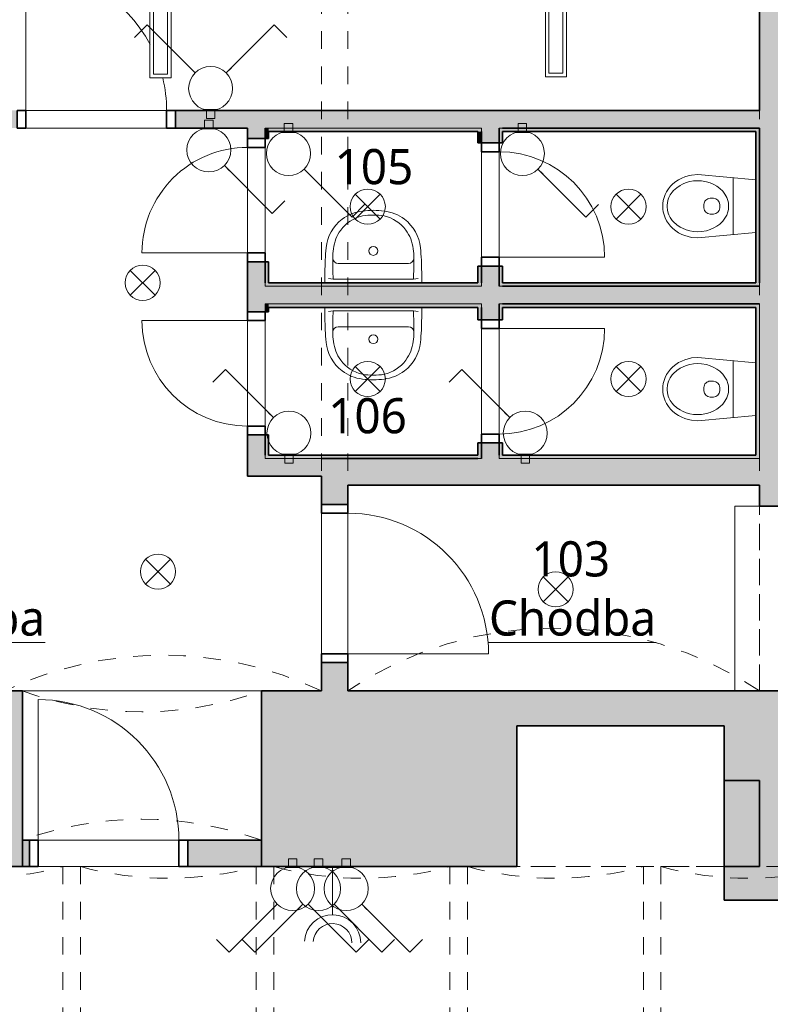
# Model space of a CAD drawing. Header units: metres. Extents: x -0.3 to 46.2, y -4.9 to 27.9.
# Tile 4 of 18: x 6.4 to 10.7, y 6.8 to 12.4. Entities that reach past the tile are written whole.
import ezdxf

# ---------------------------------------------------------------- set-up
doc = ezdxf.new("R2010")
doc.units = ezdxf.units.M
doc.linetypes.add('AV - Cerch_ 1 tecka 4mm', pattern=[0.006, 0.004, -0.001, 0, -0.001])
doc.layers.add('AV-MISTNOSTI', color=5, linetype='Continuous', lineweight=5, true_color=0x0000ff)
doc.layers.add('AV-TEXTY', color=5, linetype='Continuous', lineweight=13, true_color=0x0000ff)
for name, color, linetype, lineweight in [('AV-SRAFY', 7, 'Continuous', 35), ('AV-STAVBA', 7, 'Continuous', 18), ('AV-VYBAVENI', 7, 'Continuous', 18)]:
    doc.layers.add(name, color=color, linetype=linetype, lineweight=lineweight)
doc.styles.add('Trebuchet MS_B', font='trebuc.ttf', dxfattribs={"height": 0.2})

# ---------------------------------------------------------------- blocks, each defined once
blk = doc.blocks.new('DO_1-P_Ocel_ - 800x1970_100-934089-1NP')
at = {"layer": 'AV-STAVBA', "color": 254, "true_color": 0xcccccc}
for p, q in [((-0.4, 0.85), (-0.4, 0.05)), ((-0.4, 0.05), (0.4, 0.05)), ((-0.4, -0.05), (0.4, -0.05))]:
    blk.add_line(p, q, dxfattribs=at)
at = {"layer": 'AV-STAVBA', "color": 254, "linetype": 'AV - Cerch_ 1 tecka 4mm', "true_color": 0xcccccc}
for p, q in [((-0.45, 0.05), (0.45, 0.05)), ((-0.4, 0.05), (0.4, 0.05)), ((-0.45, -0.05), (0.45, -0.05)), ((-0.4, -0.05), (0.4, -0.05))]:
    blk.add_line(p, q, dxfattribs=at)
at = {"layer": 'AV-STAVBA', "color": 254, "lineweight": 35, "true_color": 0xcccccc}
for p, q in [((-0.4, 0.05), (-0.45, 0.05)), ((-0.45, 0.05), (-0.45, -0.05)), ((-0.4, -0.05), (-0.4, 0.05)), ((0.45, 0.05), (0.4, 0.05)), ((0.4, 0.05), (0.4, -0.05)), ((0.45, -0.05), (0.45, 0.05)), ((-0.45, -0.05), (-0.4, -0.05)), ((0.4, -0.05), (0.45, -0.05))]:
    blk.add_line(p, q, dxfattribs=at)
at = {"layer": 'AV-STAVBA', "color": 254, "true_color": 0xcccccc}
for start, end in [(27.9274, 90), (0, 13.4316)]:
    blk.add_arc((-0.4, 0.05), 0.8, start, end, dxfattribs=at)
blk = doc.blocks.new('DO_1-P_Ocel_ - 600x1970_100-934197-1NP')
at = {"layer": 'AV-STAVBA', "color": 254, "true_color": 0xcccccc}
for p, q in [((-0.3, 0.65), (-0.3, 0.05)), ((-0.3, 0.05), (0.3, 0.05)), ((-0.3, -0.05), (0.3, -0.05))]:
    blk.add_line(p, q, dxfattribs=at)
at = {"layer": 'AV-STAVBA', "color": 254, "linetype": 'AV - Cerch_ 1 tecka 4mm', "true_color": 0xcccccc}
for p, q in [((-0.35, 0.05), (0.35, 0.05)), ((-0.3, 0.05), (0.3, 0.05)), ((-0.35, -0.05), (0.35, -0.05)), ((-0.3, -0.05), (0.3, -0.05))]:
    blk.add_line(p, q, dxfattribs=at)
at = {"layer": 'AV-STAVBA', "color": 254, "lineweight": 35, "true_color": 0xcccccc}
for p, q in [((-0.3, 0.05), (-0.35, 0.05)), ((-0.35, 0.05), (-0.35, -0.05)), ((-0.3, -0.05), (-0.3, 0.05)), ((0.35, 0.05), (0.3, 0.05)), ((0.3, 0.05), (0.3, -0.05)), ((0.35, -0.05), (0.35, 0.05)), ((-0.35, -0.05), (-0.3, -0.05)), ((0.3, -0.05), (0.35, -0.05))]:
    blk.add_line(p, q, dxfattribs=at)
at = {"layer": 'AV-STAVBA', "color": 254, "true_color": 0xcccccc}
blk.add_arc((-0.3, 0.05), 0.6, 0, 90, dxfattribs=at)
blk = doc.blocks.new('DO_1-L_Ocel_ - 600x1970_100-934388-1NP')
at = {"layer": 'AV-STAVBA', "color": 254, "true_color": 0xcccccc}
for p, q in [((0.3, 0.65), (0.3, 0.05)), ((-0.3, 0.05), (0.3, 0.05)), ((-0.3, -0.05), (0.3, -0.05))]:
    blk.add_line(p, q, dxfattribs=at)
at = {"layer": 'AV-STAVBA', "color": 254, "linetype": 'AV - Cerch_ 1 tecka 4mm', "true_color": 0xcccccc}
for p, q in [((-0.35, 0.05), (0.35, 0.05)), ((-0.3, 0.05), (0.3, 0.05)), ((-0.35, -0.05), (0.35, -0.05)), ((-0.3, -0.05), (0.3, -0.05))]:
    blk.add_line(p, q, dxfattribs=at)
at = {"layer": 'AV-STAVBA', "color": 254, "lineweight": 35, "true_color": 0xcccccc}
for p, q in [((-0.3, 0.05), (-0.35, 0.05)), ((-0.35, 0.05), (-0.35, -0.05)), ((-0.3, -0.05), (-0.3, 0.05)), ((0.35, 0.05), (0.3, 0.05)), ((0.3, 0.05), (0.3, -0.05)), ((0.35, -0.05), (0.35, 0.05)), ((-0.35, -0.05), (-0.3, -0.05)), ((0.3, -0.05), (0.35, -0.05))]:
    blk.add_line(p, q, dxfattribs=at)
at = {"layer": 'AV-STAVBA', "color": 254, "true_color": 0xcccccc}
blk.add_arc((0.3, 0.05), 0.6, 90, 180, dxfattribs=at)
blk = doc.blocks.new('GM_Otvor s klenutým nadpražím - 1360x2730_1400 2-935116-1NP')
at = {"layer": 'AV-STAVBA', "color": 254, "linetype": 'AV - Cerch_ 1 tecka 4mm', "lineweight": 13, "true_color": 0xcccccc}
for p, q in [((-0.68, 0.5), (0.68, 0.5)), ((0.5965, -0.35), (-0.5965, -0.35))]:
    blk.add_line(p, q, dxfattribs=at)
for centre, start, end in [((0, 2.3667), 249.984, 290.016), ((0, -2.2167), 69.984, 110.016)]:
    blk.add_arc(centre, 1.9867, start, end, dxfattribs=at)
blk = doc.blocks.new('DO_1-P_Ocel_ - 800x1970_150-917843-1NP')
at = {"layer": 'AV-STAVBA', "color": 254, "true_color": 0xcccccc}
for p, q in [((-0.4, 0.875), (-0.4, 0.075)), ((-0.4, 0.075), (0.4, 0.075)), ((-0.4, -0.075), (0.4, -0.075))]:
    blk.add_line(p, q, dxfattribs=at)
at = {"layer": 'AV-STAVBA', "color": 254, "linetype": 'AV - Cerch_ 1 tecka 4mm', "true_color": 0xcccccc}
for p, q in [((-0.45, 0.075), (0.45, 0.075)), ((-0.4, 0.075), (0.4, 0.075)), ((-0.45, -0.075), (0.45, -0.075)), ((-0.4, -0.075), (0.4, -0.075))]:
    blk.add_line(p, q, dxfattribs=at)
at = {"layer": 'AV-STAVBA', "color": 254, "lineweight": 35, "true_color": 0xcccccc}
for p, q in [((-0.4, 0.075), (-0.45, 0.075)), ((-0.45, 0.075), (-0.45, -0.075)), ((-0.4, -0.075), (-0.4, 0.075)), ((0.45, 0.075), (0.4, 0.075)), ((0.4, 0.075), (0.4, -0.075)), ((0.45, -0.075), (0.45, 0.075)), ((-0.45, -0.075), (-0.4, -0.075)), ((0.4, -0.075), (0.45, -0.075))]:
    blk.add_line(p, q, dxfattribs=at)
at = {"layer": 'AV-STAVBA', "color": 254, "true_color": 0xcccccc}
blk.add_arc((-0.4, 0.075), 0.8, 0, 90, dxfattribs=at)
blk = doc.blocks.new('DO_1-L_Obl__členěné_11 - 800x2070-1022866-1NP')
at = {"layer": 'AV-STAVBA', "color": 254, "lineweight": 35, "true_color": 0xcccccc}
for p, q in [((-0.4, 0.075), (-0.45, 0.075)), ((-0.45, 0.075), (-0.45, -0.075)), ((-0.4, -0.075), (-0.4, 0.075)), ((0.45, 0.075), (0.4, 0.075)), ((0.4, 0.075), (0.4, -0.075)), ((0.45, -0.075), (0.45, 0.075)), ((-0.45, -0.075), (-0.4, -0.075)), ((0.4, -0.075), (0.45, -0.075))]:
    blk.add_line(p, q, dxfattribs=at)
at = {"layer": 'AV-STAVBA', "color": 254, "true_color": 0xcccccc}
for p, q in [((-0.45, 0.075), (-0.45, -0.075)), ((-0.45, 0.075), (-0.4, 0.075)), ((-0.4, -0.075), (-0.4, 0.075)), ((0.4, 0.075), (0.4, -0.075)), ((0.45, 0.075), (0.4, 0.075)), ((0.45, -0.075), (0.45, 0.075)), ((-0.4, -0.075), (-0.4, -0.875))]:
    blk.add_line(p, q, dxfattribs=at)
at = {"layer": 'AV-STAVBA', "color": 254, "linetype": 'AV - Cerch_ 1 tecka 4mm', "true_color": 0xcccccc}
for p, q in [((-0.4, 0.075), (0.4, 0.075)), ((0.4, -0.075), (-0.4, -0.075))]:
    blk.add_line(p, q, dxfattribs=at)
at = {"layer": 'AV-STAVBA', "color": 254, "true_color": 0xcccccc}
blk.add_arc((-0.4, -0.075), 0.8, 270, 0, dxfattribs=at)
blk = doc.blocks.new('GM_Otvor_obdélníkový - 1050x2060-1029580-1NP')
at = {"layer": 'AV-STAVBA', "color": 254, "linetype": 'AV - Cerch_ 1 tecka 4mm', "lineweight": 13, "true_color": 0xcccccc}
for p, q in [((-0.525, 0.315), (0.525, 0.315)), ((-0.525, -0.315), (0.525, -0.315)), ((-0.525, -0.315), (0.525, -0.315))]:
    blk.add_line(p, q, dxfattribs=at)
blk = doc.blocks.new('GM_Void_valená klenba - GM_Void_valená klenba-1557068-1NP')
at = {"layer": 'AV-STAVBA', "color": 254, "linetype": 'AV - Cerch_ 1 tecka 4mm', "lineweight": 13, "true_color": 0xcccccc}
for p, q in [((-0.5, 3.1), (-0.5, -3.1)), ((-0.5, 3.1), (0.5, 3.1)), ((0.5, 3.1), (0.5, -3.1))]:
    blk.add_line(p, q, dxfattribs=at)
blk.add_arc((0, 4.9641), 1.93, 254.9853, 285.0147, dxfattribs=at)
blk = doc.blocks.new('GM_Void_valená klenba - GM_Void_valená klenba-1557017-1NP')
at = {"layer": 'AV-STAVBA', "color": 254, "linetype": 'AV - Cerch_ 1 tecka 4mm', "lineweight": 13, "true_color": 0xcccccc}
for p, q in [((-0.9, 2.575), (-0.9, -2.575)), ((-0.9, 2.575), (0.9, 2.575)), ((0.9, 2.575), (0.9, -2.575)), ((-0.9, -2.575), (0.9, -2.575))]:
    blk.add_line(p, q, dxfattribs=at)
for centre, start, end in [((0, 4.4724), 244.6231, 270), ((0, 4.4724), 270.6805, 295.3769), ((0, -4.4724), 64.6231, 115.3769)]:
    blk.add_arc(centre, 2.1, start, end, dxfattribs=at)
blk = doc.blocks.new('GM_Void_valená klenba - GM_Void_valená klenba-1556974-1NP')
at = {"layer": 'AV-STAVBA', "color": 254, "linetype": 'AV - Cerch_ 1 tecka 4mm', "lineweight": 13, "true_color": 0xcccccc}
for p, q in [((-1.17, 2.575), (-1.17, -2.575)), ((-1.17, 2.575), (1.17, 2.575)), ((1.17, 2.575), (1.17, -2.575)), ((-1.17, -2.575), (1.17, -2.575))]:
    blk.add_line(p, q, dxfattribs=at)
for centre, start, end in [((0, 4.3189), 236.1416, 269.2707), ((0, 4.3189), 270.1812, 303.8584), ((0, -4.3189), 56.1416, 123.8584)]:
    blk.add_arc(centre, 2.1, start, end, dxfattribs=at)
blk = doc.blocks.new('Koncepční umyvadlo - 550x400-1470811-1NP')
at = {"layer": 'AV-VYBAVENI', "color": 254, "true_color": 0xcccccc}
for p, q in [((-0.075, 0.12), (0.125, 0.12)), ((0.125, 0.12), (0.325, 0.12)), ((-0.15, 0.0696), (-0.15, 0.01)), ((0.4, 0.01), (0.4, 0.0696)), ((-0.13, 0.0342), (-0.1027, 0.03)), ((-0.1027, 0.03), (0.3527, 0.03)), ((0.3527, 0.03), (0.38, 0.0342))]:
    blk.add_line(p, q, dxfattribs=at)
blk.add_circle((0.125, 0.191), 0.025, dxfattribs=at)
for centre, radius, start, end in [((0.087, 0.1893), 0.2291, 95.9722, 127.4241), ((0.125, 0.0213), 0.4007, 81.122, 98.878), ((0.125, -0.0054), 0.4007, 81.122, 98.878), ((0.163, 0.1893), 0.2291, 52.5759, 84.0278), ((0.0863, 0.1873), 0.2303, 126.9872, 174.6397), ((0.1108, 0.183), 0.2128, 102.9464, 143.5152), ((0.1392, 0.183), 0.2128, 36.4848, 77.0536), ((0.1637, 0.1873), 0.2303, 5.3603, 53.0128), ((0.1142, 0.1817), 0.2163, 143.7612, 174.2094), ((0.1358, 0.1817), 0.2163, 5.7906, 36.2388), ((1.3731, 0.0627), 1.5231, 174.4928, 179.7382), ((0.092, 0.1621), 0.1973, 167.8887, 183.5287), ((0.158, 0.1621), 0.1973, 356.4713, 12.1113), ((-1.1231, 0.0627), 1.5231, 0.2618, 5.5072), ((1.2179, 0.1148), 1.3234, 178.4771, 183.6753), ((-0.075, 0.15), 0.03, 180, 270), ((0.325, 0.15), 0.03, 270, 360), ((-0.9659, 0.1148), 1.3213, 356.3208, 1.5269)]:
    blk.add_arc(centre, radius, start, end, dxfattribs=at)
blk = doc.blocks.new('Koncepční WC - WC NADRZ-1470814-1NP')
at = {"layer": 'AV-VYBAVENI', "color": 254, "lineweight": 13, "true_color": 0xcccccc}
for p, q in [((0.0218, 0.5074), (0.0069, 0.4953)), ((0.0377, 0.5177), (0.0218, 0.5074)), ((0.0541, 0.526), (0.0377, 0.5177)), ((0.0708, 0.5323), (0.0541, 0.526)), ((0.0707, 0.5044), (0.0564, 0.4971)), ((0.0799, 0.5081), (0.0707, 0.5044)), ((0.0876, 0.5367), (0.0708, 0.5323)), ((0.0987, 0.513), (0.0799, 0.5081)), ((0.1042, 0.5392), (0.0876, 0.5367)), ((0.117, 0.515), (0.0987, 0.513)), ((0.1203, 0.54), (0.1042, 0.5392)), ((0.1203, 0.515), (0.117, 0.515)), ((0.1365, 0.5392), (0.1203, 0.54)), ((0.1237, 0.515), (0.1203, 0.515)), ((0.142, 0.513), (0.1237, 0.515)), ((0.1531, 0.5367), (0.1365, 0.5392)), ((0.1607, 0.5081), (0.142, 0.513)), ((0.1699, 0.5323), (0.1531, 0.5367)), ((0.1699, 0.5044), (0.1607, 0.5081)), ((0.1866, 0.526), (0.1699, 0.5323)), ((0.1842, 0.4971), (0.1699, 0.5044)), ((0.203, 0.5177), (0.1866, 0.526)), ((0.2188, 0.5074), (0.203, 0.5177)), ((0.2338, 0.4953), (0.2188, 0.5074)), ((-0.0303, 0.4494), (-0.0396, 0.4319)), ((-0.0194, 0.4661), (-0.0303, 0.4494)), ((-0.007, 0.4814), (-0.0194, 0.4661)), ((0.0069, 0.4953), (-0.007, 0.4814)), ((0.0148, 0.4601), (0.0018, 0.4409)), ((0.0314, 0.4782), (0.0148, 0.4601)), ((0.0398, 0.4856), (0.0314, 0.4782)), ((0.0564, 0.4971), (0.0398, 0.4856)), ((0.2008, 0.4856), (0.1842, 0.4971)), ((0.2093, 0.4782), (0.2008, 0.4856)), ((0.2258, 0.4601), (0.2093, 0.4782)), ((0.2388, 0.4409), (0.2258, 0.4601)), ((0.2476, 0.4814), (0.2338, 0.4953)), ((0.2601, 0.4661), (0.2476, 0.4814)), ((0.271, 0.4494), (0.2601, 0.4661)), ((0.2802, 0.4319), (0.271, 0.4494)), ((-0.0527, 0.395), (-0.0567, 0.3764)), ((-0.047, 0.4136), (-0.0527, 0.395)), ((-0.0396, 0.4319), (-0.047, 0.4136)), ((-0.0139, 0.4061), (-0.0197, 0.3855)), ((-0.0051, 0.4278), (-0.0139, 0.4061)), ((0.0018, 0.4409), (-0.0051, 0.4278)), ((0.2458, 0.4278), (0.2388, 0.4409)), ((0.2546, 0.4061), (0.2458, 0.4278)), ((0.2603, 0.3855), (0.2546, 0.4061)), ((0.2877, 0.4136), (0.2802, 0.4319)), ((0.2934, 0.395), (0.2877, 0.4136)), ((0.2973, 0.3764), (0.2934, 0.395)), ((-0.0567, 0.3764), (-0.0597, 0.34)), ((-0.0597, 0.34), (-0.0288, 0.01)), ((-0.0233, 0.3644), (-0.0247, 0.342)), ((-0.0247, 0.342), (-0.0237, 0.3197)), ((-0.0197, 0.3855), (-0.0233, 0.3644)), ((0.2639, 0.3644), (0.2603, 0.3855)), ((0.2653, 0.342), (0.2639, 0.3644)), ((0.2644, 0.3197), (0.2653, 0.342)), ((0.2695, 0.01), (0.3003, 0.34)), ((0.3003, 0.34), (0.2973, 0.3764)), ((-0.0237, 0.3197), (-0.019, 0.2916)), ((-0.019, 0.2916), (-0.0125, 0.2698)), ((0.1103, 0.3054), (0.1203, 0.3054)), ((0.1203, 0.3054), (0.1303, 0.3054)), ((0.2532, 0.2698), (0.2597, 0.2916)), ((0.2597, 0.2916), (0.2644, 0.3197)), ((-0.0125, 0.2698), (-0.0032, 0.2484)), ((-0.0032, 0.2484), (0.0063, 0.2319)), ((0.0063, 0.2319), (0.0188, 0.2151)), ((0.0753, 0.2508), (0.0753, 0.2704)), ((0.1653, 0.2508), (0.1653, 0.2704)), ((0.2219, 0.2151), (0.2344, 0.2319)), ((0.2344, 0.2319), (0.2439, 0.2484)), ((0.2439, 0.2484), (0.2532, 0.2698)), ((0.0188, 0.2151), (0.0344, 0.199)), ((0.0344, 0.199), (0.0515, 0.1859)), ((0.0515, 0.1859), (0.0699, 0.1759)), ((0.0699, 0.1759), (0.0885, 0.1693)), ((0.0885, 0.1693), (0.102, 0.1664)), ((0.1203, 0.2158), (0.1103, 0.2158)), ((0.1303, 0.2158), (0.1203, 0.2158)), ((0.1387, 0.1664), (0.1521, 0.1693)), ((0.1521, 0.1693), (0.1708, 0.1759)), ((0.1708, 0.1759), (0.1891, 0.1859)), ((0.1891, 0.1859), (0.2063, 0.199)), ((0.2063, 0.199), (0.2219, 0.2151)), ((-0.0409, 0.1398), (0.1203, 0.1398)), ((0.102, 0.1664), (0.1203, 0.165)), ((0.1203, 0.165), (0.1387, 0.1664)), ((0.1203, 0.1398), (0.2816, 0.1398))]:
    blk.add_line(p, q, dxfattribs=at)
for centre, start, end in [((0.1103, 0.2704), 90, 180), ((0.1303, 0.2704), 360, 90), ((0.1103, 0.2508), 180, 270), ((0.1303, 0.2508), 270, 0)]:
    blk.add_arc(centre, 0.035, start, end, dxfattribs=at)
blk = doc.blocks.new('GM_Nika_obdélníková - 1180x2300-1483832-1NP')
at = {"layer": 'AV-STAVBA', "color": 254, "linetype": 'AV - Cerch_ 1 tecka 4mm', "true_color": 0xcccccc}
blk.add_line((-0.59, 0.5), (0.59, 0.5), dxfattribs=at)
blk = doc.blocks.new('D0089 - 1514 - OÚPSŘ_Benešova_rvt-1-1NP')
at = {"layer": 'AV-SRAFY', "lineweight": 18, "true_color": 0xcccccc}
h = blk.add_hatch(color=254, dxfattribs=at)
h.paths.add_polyline_path([(11.2848, 8.0382), (11.2848, 8.5482), (10.6548, 8.5482), (10.6548, 8.0382)])
h.paths.add_polyline_path([(10.6548, 9.5982), (11.2848, 9.5982), (11.2848, 12.5982), (10.6548, 12.5982), (10.6548, 9.6084)])
h = blk.add_hatch(color=254, dxfattribs=at)
h.paths.add_polyline_path([(9.1948, 11.7482), (10.6548, 11.7482), (10.6548, 11.8482), (7.3348, 11.8482), (7.3348, 11.7482), (9.1748, 11.7482)])
h.paths.add_polyline_path([(6.2648, 11.7482), (6.4348, 11.7482), (6.4348, 11.8482), (6.2648, 11.8482)])
h = blk.add_hatch(color=254, dxfattribs=at)
h.paths.add_polyline_path([(7.8448, 9.8682), (7.8448, 10.0032), (7.7448, 10.0032), (7.7448, 9.8682)])
h.paths.add_polyline_path([(7.7448, 10.7032), (7.8448, 10.7032), (7.8448, 10.9882), (7.7448, 10.9882)])
h.paths.add_polyline_path([(7.8448, 11.6882), (7.8448, 11.7482), (7.7448, 11.7482), (7.7448, 11.6882)])
for points in [[(7.8648, 11.6882), (7.8648, 11.7482), (7.8448, 11.7482), (7.8448, 11.6882)], [(9.0748, 11.7282), (9.0748, 11.7482), (7.8648, 11.7482), (7.8648, 11.7282), (9.0548, 11.7282)], [(9.0548, 11.6632), (9.0748, 11.6632), (9.0748, 11.7282), (9.0548, 11.7282)], [(9.1948, 11.6632), (9.1948, 11.7482), (9.1748, 11.7482), (9.1748, 11.6632)], [(10.6548, 11.7282), (10.6548, 11.7482), (9.1948, 11.7482), (9.1948, 11.7282), (10.6348, 11.7282)], [(10.6348, 10.8682), (10.6548, 10.8682), (10.6548, 11.7282), (10.6348, 11.7282), (10.6348, 11.0525)], [(7.8648, 10.8682), (7.8648, 10.9882), (7.8448, 10.9882), (7.8448, 10.8682)], [(9.0548, 10.8682), (9.0748, 10.8682), (9.0748, 10.9632), (9.0548, 10.9632)], [(9.1948, 10.8482), (9.1948, 10.9632), (9.1748, 10.9632), (9.1748, 10.8482)], [(9.0748, 10.8482), (9.0748, 10.8682), (7.8448, 10.8682), (7.8448, 10.8482), (8.3412, 10.8482)], [(10.6548, 10.8482), (10.6548, 10.8682), (9.1948, 10.8682), (9.1948, 10.8482), (10.3731, 10.8482)], [(10.6548, 10.7482), (10.6548, 10.8482), (7.8448, 10.8482), (7.8448, 10.7482), (10.3731, 10.7482)], [(7.8648, 10.7032), (7.8648, 10.7482), (7.8448, 10.7482), (7.8448, 10.7032)], [(9.0748, 10.7282), (9.0748, 10.7482), (7.8648, 10.7482), (7.8648, 10.7282), (9.0548, 10.7282)], [(9.0548, 10.6582), (9.0748, 10.6582), (9.0748, 10.7282), (9.0548, 10.7282)], [(9.1948, 10.6582), (9.1948, 10.7482), (9.1748, 10.7482), (9.1748, 10.6582)], [(10.6548, 10.7282), (10.6548, 10.7482), (9.1948, 10.7482), (9.1948, 10.7282), (10.6348, 10.7282)], [(10.6548, 9.8682), (10.6548, 10.7282), (10.6348, 10.7282), (10.6348, 9.8682)], [(7.8448, 9.8882), (7.8648, 9.8882), (7.8648, 10.0032), (7.8448, 10.0032)], [(9.0748, 9.8682), (9.0748, 9.9582), (9.0548, 9.9582), (9.0548, 9.8682)], [(9.1748, 9.8882), (9.1948, 9.8882), (9.1948, 9.9582), (9.1748, 9.9582)], [(7.7448, 9.7682), (8.1648, 9.7682), (8.1648, 9.8682), (7.7448, 9.8682)], [(7.8448, 9.8682), (9.0548, 9.8682), (9.0548, 9.8882), (7.8448, 9.8882)], [(10.6548, 9.7182), (10.6548, 9.8682), (8.1648, 9.8682), (8.1648, 9.7182), (10.3731, 9.7182)], [(9.3572, 9.8682), (10.6348, 9.8682), (10.6348, 9.8882), (9.1748, 9.8882), (9.1748, 9.8682)], [(17.1648, 7.3582), (17.1648, 8.0382), (10.4548, 8.0382), (10.4548, 7.3582), (17.1148, 7.3582)]]:
    blk.add_hatch(color=254, dxfattribs=at).paths.add_polyline_path(points)
h = blk.add_hatch(color=254, dxfattribs=at)
h.paths.add_polyline_path([(9.1748, 10.8482), (9.1748, 10.9632), (9.0748, 10.9632), (9.0748, 10.8482)])
h.paths.add_polyline_path([(9.1748, 11.6632), (9.1748, 11.7482), (9.0748, 11.7482), (9.0748, 11.6632)])
h = blk.add_hatch(color=254, dxfattribs=at)
h.paths.add_polyline_path([(9.1748, 9.8682), (9.1748, 9.9582), (9.0748, 9.9582), (9.0748, 9.8682)])
h.paths.add_polyline_path([(9.1748, 10.6582), (9.1748, 10.7482), (9.0748, 10.7482), (9.0748, 10.6582)])
h = blk.add_hatch(color=254, dxfattribs=at)
h.paths.add_polyline_path([(8.1648, 8.5482), (8.3148, 8.5482), (8.3148, 8.7082), (8.1648, 8.7082)])
h.paths.add_polyline_path([(8.3148, 9.6082), (8.3148, 9.7182), (8.1648, 9.7182), (8.1648, 9.6082)])
h = blk.add_hatch(color=254, dxfattribs=at)
h.paths.add_polyline_path([(10.4548, 7.5482), (10.6548, 7.5482), (10.6548, 8.5482), (7.8248, 8.5482), (7.8248, 7.5482), (9.2748, 7.5482), (9.2748, 8.3482), (10.4548, 8.3482), (10.4548, 8.1643)])
h.paths.add_polyline_path([(6.4648, 7.5482), (6.4648, 8.5482), (3.1248, 8.5482), (3.1248, 7.5482), (3.2615, 7.5482)])
h = blk.add_hatch(color=254, dxfattribs=at)
h.paths.add_polyline_path([(6.4648, 7.5482), (6.5048, 7.5482), (6.5048, 7.6982), (6.4648, 7.6982)])
h.paths.add_polyline_path([(7.8248, 7.5482), (7.8248, 7.6982), (7.4048, 7.6982), (7.4048, 7.5482)])
at = {"layer": 'AV-STAVBA', "color": 254, "lineweight": 35, "true_color": 0xcccccc}
for p, q in [((10.6548, 12.5982), (10.6548, 11.8482)), ((10.6548, 11.8482), (7.3348, 11.8482)), ((7.3348, 11.8482), (7.3348, 11.7482)), ((7.3348, 11.7482), (7.7448, 11.7482)), ((7.7448, 11.7482), (7.7448, 11.6882)), ((7.8448, 11.6882), (7.8448, 11.7482)), ((7.8448, 11.7482), (7.8448, 11.6882)), ((7.8648, 11.6882), (7.8648, 11.7282)), ((7.8648, 11.7282), (9.0548, 11.7282)), ((9.0548, 11.7282), (9.0548, 11.6632)), ((9.0748, 11.7282), (9.0748, 11.6632)), ((9.0748, 11.6632), (9.0748, 11.7282)), ((9.1748, 11.6632), (9.1748, 11.7482)), ((9.1748, 11.7482), (9.1748, 11.6632)), ((9.1948, 11.7482), (10.6548, 11.7482)), ((10.6548, 11.7482), (9.1948, 11.7482)), ((9.1948, 11.6632), (9.1948, 11.7282)), ((9.1948, 11.7282), (10.6348, 11.7282)), ((10.6348, 11.7282), (10.6348, 10.8682)), ((10.6548, 11.7482), (10.6548, 10.8682)), ((10.6548, 11.7282), (10.6548, 11.7482)), ((10.6548, 10.8682), (10.6548, 11.7282)), ((7.7448, 11.6882), (7.8448, 11.6882)), ((7.8448, 11.6882), (7.8648, 11.6882)), ((9.0548, 11.6632), (9.0748, 11.6632)), ((9.0748, 11.6632), (9.1748, 11.6632)), ((9.1748, 11.6632), (9.1948, 11.6632)), ((7.8448, 10.9882), (7.7448, 10.9882)), ((7.7448, 10.9882), (7.7448, 10.7032)), ((7.8448, 10.8682), (7.8448, 10.9882)), ((7.8648, 10.9882), (7.8448, 10.9882)), ((7.8448, 10.9882), (7.8448, 10.8682)), ((7.8648, 10.8682), (7.8648, 10.9882)), ((9.0548, 10.9632), (9.0548, 10.8682)), ((9.0748, 10.9632), (9.0548, 10.9632)), ((9.1748, 10.9632), (9.0748, 10.9632)), ((9.0748, 10.9632), (9.0748, 10.8682)), ((9.0748, 10.8682), (9.0748, 10.9632)), ((9.1748, 10.8482), (9.1748, 10.9632)), ((9.1948, 10.9632), (9.1748, 10.9632)), ((9.1748, 10.9632), (9.1748, 10.8482)), ((9.1948, 10.8682), (9.1948, 10.9632)), ((9.0548, 10.8682), (7.8648, 10.8682)), ((10.6348, 10.8682), (9.1948, 10.8682)), ((10.6548, 10.8482), (9.1948, 10.8482)), ((9.1948, 10.8482), (10.6548, 10.8482)), ((7.7448, 10.7032), (7.8448, 10.7032)), ((7.8448, 10.7032), (7.8648, 10.7032)), ((7.8648, 10.7032), (7.8648, 10.7282)), ((7.8648, 10.7282), (9.0548, 10.7282)), ((9.0548, 10.7282), (9.0548, 10.6582)), ((9.0748, 10.7282), (9.0748, 10.6582)), ((9.0748, 10.6582), (9.0748, 10.7282)), ((9.1748, 10.6582), (9.1748, 10.7482)), ((9.1748, 10.7482), (9.1748, 10.6582)), ((9.1948, 10.7482), (10.6548, 10.7482)), ((10.6548, 10.7482), (9.1948, 10.7482)), ((9.1948, 10.6582), (9.1948, 10.7282)), ((9.1948, 10.7282), (10.6348, 10.7282)), ((10.6348, 10.7282), (10.6348, 9.8882)), ((9.0548, 10.6582), (9.0748, 10.6582)), ((9.0748, 10.6582), (9.1748, 10.6582)), ((9.1748, 10.6582), (9.1948, 10.6582)), ((7.8448, 10.0032), (7.7448, 10.0032)), ((7.7448, 10.0032), (7.7448, 9.8682)), ((7.8448, 9.8882), (7.8448, 10.0032)), ((7.8648, 10.0032), (7.8448, 10.0032)), ((7.8448, 10.0032), (7.8448, 9.8882)), ((7.8648, 9.8882), (7.8648, 10.0032)), ((9.0548, 9.9582), (9.0548, 9.8882)), ((9.0748, 9.9582), (9.0548, 9.9582)), ((9.1748, 9.9582), (9.0748, 9.9582)), ((9.0748, 9.9582), (9.0748, 9.8682)), ((9.0748, 9.8682), (9.0748, 9.9582)), ((9.1748, 9.8882), (9.1748, 9.9582)), ((9.1948, 9.9582), (9.1748, 9.9582)), ((9.1748, 9.9582), (9.1748, 9.8882)), ((9.1948, 9.8882), (9.1948, 9.9582)), ((7.7448, 9.8682), (7.7448, 9.7682)), ((9.0548, 9.8882), (7.8648, 9.8882)), ((9.0548, 9.8682), (8.1648, 9.8682)), ((8.1648, 9.8682), (9.0548, 9.8682)), ((10.6348, 9.8882), (9.1948, 9.8882)), ((7.7448, 9.7682), (8.1648, 9.7682)), ((8.1648, 9.7682), (8.1648, 9.7182)), ((8.1648, 9.7182), (8.1648, 9.6082)), ((8.3148, 9.7182), (10.6548, 9.7182)), ((8.3148, 9.6082), (8.3148, 9.7182)), ((10.6548, 9.7182), (10.6548, 9.5982)), ((8.1648, 9.6082), (8.3148, 9.6082)), ((10.6548, 9.5982), (11.2848, 9.5982)), ((8.1648, 8.7082), (8.1648, 8.5482)), ((8.3148, 8.7082), (8.1648, 8.7082)), ((8.3148, 8.5482), (8.3148, 8.7082)), ((6.4648, 8.5482), (3.2648, 8.5482)), ((6.4648, 7.5482), (6.4648, 8.5482)), ((8.1648, 8.5482), (7.8248, 8.5482)), ((7.8248, 8.5482), (7.8248, 7.5482)), ((10.6548, 8.5482), (8.3148, 8.5482)), ((11.2848, 8.5482), (10.6548, 8.5482)), ((9.2748, 7.5482), (9.2748, 8.3482)), ((9.2748, 8.3482), (10.4548, 8.3482)), ((10.4548, 8.3482), (10.4548, 7.5482)), ((10.6548, 8.0382), (10.4548, 8.0382)), ((10.4548, 8.0382), (10.4548, 7.3582)), ((10.6548, 7.5482), (10.6548, 8.0382)), ((6.5048, 7.6982), (6.4648, 7.6982)), ((6.4648, 7.6982), (6.4648, 7.5482)), ((6.5048, 7.5482), (6.5048, 7.6982)), ((7.8248, 7.6982), (7.4048, 7.6982)), ((7.4048, 7.6982), (7.4048, 7.5482)), ((7.8248, 7.5482), (7.8248, 7.6982)), ((3.1248, 7.5482), (6.4648, 7.5482)), ((6.4648, 7.5482), (6.5048, 7.5482)), ((7.4048, 7.5482), (7.8248, 7.5482)), ((7.8248, 7.5482), (9.2748, 7.5482)), ((10.4548, 7.5482), (10.6548, 7.5482)), ((10.4548, 7.3582), (16.2469, 7.3582))]:
    blk.add_line(p, q, dxfattribs=at)
at = {"layer": 'AV-STAVBA', "color": 254, "true_color": 0xcccccc}
for p, q in [((6.4848, 11.8482), (7.2848, 11.8482)), ((6.4848, 11.8482), (7.2848, 11.8482)), ((7.2848, 11.7482), (6.4848, 11.7482)), ((7.2848, 11.7482), (6.4848, 11.7482)), ((7.8648, 11.7482), (7.8448, 11.7482)), ((7.8648, 11.7482), (9.0748, 11.7482)), ((9.0748, 11.7482), (7.8648, 11.7482)), ((9.0748, 11.7282), (9.0748, 11.7482)), ((9.1948, 11.7482), (9.1748, 11.7482)), ((7.7448, 11.0382), (7.7448, 11.6382)), ((7.7448, 11.0382), (7.7448, 11.6382)), ((7.8448, 11.6382), (7.8448, 11.0382)), ((7.8448, 11.6382), (7.8448, 11.0382)), ((9.0748, 11.0132), (9.0748, 11.6132)), ((9.0748, 11.0132), (9.0748, 11.6132)), ((9.1748, 11.6132), (9.1748, 11.0132)), ((9.1748, 11.6132), (9.1748, 11.0132)), ((7.8448, 10.8682), (7.8448, 10.8482)), ((9.0748, 10.8482), (9.0748, 10.8682)), ((10.6548, 10.8482), (10.6548, 10.8682)), ((9.0748, 10.8482), (7.8448, 10.8482)), ((7.8448, 10.8482), (9.0748, 10.8482)), ((9.1748, 10.8482), (9.1948, 10.8482)), ((7.8448, 10.7032), (7.8448, 10.7482)), ((7.8648, 10.7482), (7.8448, 10.7482)), ((7.8448, 10.7482), (7.8448, 10.7032)), ((7.8648, 10.7482), (9.0748, 10.7482)), ((9.0748, 10.7482), (7.8648, 10.7482)), ((9.0748, 10.7282), (9.0748, 10.7482)), ((9.1948, 10.7482), (9.1748, 10.7482)), ((10.6548, 10.7282), (10.6548, 10.7482)), ((10.6548, 10.7282), (10.6548, 9.8682)), ((10.6548, 9.8682), (10.6548, 10.7282)), ((7.7448, 10.0532), (7.7448, 10.6532)), ((7.7448, 10.0532), (7.7448, 10.6532)), ((7.8448, 10.6532), (7.8448, 10.0532)), ((7.8448, 10.6532), (7.8448, 10.0532)), ((9.0748, 10.0082), (9.0748, 10.6082)), ((9.0748, 10.0332), (9.0748, 10.6082)), ((9.1748, 10.6082), (9.1748, 10.0082)), ((9.1748, 10.6082), (9.1748, 10.0082)), ((9.0748, 10.0082), (9.0748, 10.0332)), ((7.8448, 9.8682), (7.8448, 9.8882)), ((7.8448, 9.8882), (7.8448, 9.8682)), ((8.1648, 9.8682), (7.8448, 9.8682)), ((7.8448, 9.8682), (8.1648, 9.8682)), ((9.0548, 9.8682), (9.0748, 9.8682)), ((9.1748, 9.8882), (9.1748, 9.8682)), ((10.6348, 9.8682), (9.1748, 9.8682)), ((9.1748, 9.8682), (10.6348, 9.8682)), ((10.6348, 9.8682), (10.6548, 9.8682)), ((10.5158, 8.5482), (10.5158, 9.5982)), ((10.6548, 9.5982), (10.5158, 9.5982)), ((10.5158, 8.5482), (10.5158, 9.5982)), ((10.5158, 9.5982), (10.6548, 9.5982)), ((8.1648, 8.7582), (8.1648, 9.5582)), ((8.1648, 8.7582), (8.1648, 9.5582)), ((8.3148, 9.5582), (8.3148, 8.7582)), ((8.3148, 9.5582), (8.3148, 8.7582)), ((6.5548, 7.6982), (7.3548, 7.6982)), ((6.5548, 7.6982), (7.3548, 7.6982)), ((7.3548, 7.5482), (6.5548, 7.5482)), ((7.3548, 7.5482), (6.5548, 7.5482))]:
    blk.add_line(p, q, dxfattribs=at)
at = {"layer": 'AV-STAVBA', "color": 254, "lineweight": 18, "true_color": 0xcccccc}
for name, p in [('GM_Void_valená klenba - GM_Void_valená klenba-1557017-1NP', (7.2648, 11.1232)), ('GM_Void_valená klenba - GM_Void_valená klenba-1556974-1NP', (9.4848, 11.1232)), ('DO_1-P_Ocel_ - 800x1970_100-934089-1NP', (6.8848, 11.7982)), ('GM_Otvor s klenutým nadpražím - 1360x2730_1400 2-935116-1NP', (7.1448, 8.0482)), ('DO_1-P_Ocel_ - 800x1970_150-917843-1NP', (6.9548, 7.6232)), ('GM_Void_valená klenba - GM_Void_valená klenba-1557068-1NP', (6.1948, 4.4482)), ('GM_Void_valená klenba - GM_Void_valená klenba-1557068-1NP', (7.2948, 4.4482)), ('GM_Void_valená klenba - GM_Void_valená klenba-1557068-1NP', (8.3948, 4.4482)), ('GM_Void_valená klenba - GM_Void_valená klenba-1557068-1NP', (9.4948, 4.4482)), ('GM_Void_valená klenba - GM_Void_valená klenba-1557068-1NP', (10.5948, 4.4482))]:
    blk.add_blockref(name, p, dxfattribs=at)
for name, p, rotation in [('DO_1-P_Ocel_ - 600x1970_100-934197-1NP', (7.7948, 11.3382), 89.99999999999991), ('DO_1-L_Ocel_ - 600x1970_100-934388-1NP', (9.1248, 11.3132), 269.9999999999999), ('DO_1-L_Ocel_ - 600x1970_100-934388-1NP', (7.7948, 10.3532), 89.99999999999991), ('DO_1-P_Ocel_ - 600x1970_100-934197-1NP', (9.1248, 10.3082), 269.9999999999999), ('DO_1-L_Obl__členěné_11 - 800x2070-1022866-1NP', (8.2398, 9.1582), 89.9999999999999), ('GM_Otvor_obdélníkový - 1050x2060-1029580-1NP', (10.9698, 9.0732), 89.9999999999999), ('GM_Nika_obdélníková - 1180x2300-1483832-1NP', (9.8648, 8.0482), 180)]:
    blk.add_blockref(name, p, dxfattribs=dict(at, rotation=rotation))
at = {"layer": 'AV-VYBAVENI', "color": 254, "lineweight": 18, "true_color": 0xcccccc}
for name, p, rotation in [('Koncepční WC - WC NADRZ-1470814-1NP', (10.6448, 11.1832), 89.99999999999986), ('Koncepční umyvadlo - 550x400-1470811-1NP', (8.5848, 10.7382), 180), ('Koncepční WC - WC NADRZ-1470814-1NP', (10.6448, 10.1432), 89.99999999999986)]:
    blk.add_blockref(name, p, dxfattribs=dict(at, rotation=rotation))
blk.add_blockref('Koncepční umyvadlo - 550x400-1470811-1NP', (8.3348, 10.8582), dxfattribs=at)
blk = doc.blocks.new('EF_Vypínač - Jednoklapka-V4-1NP')
at = {"layer": 'AV-STAVBA'}
for p, q in [((5.0099, 13.7562), (5.0487, 13.7791)), ((5.0487, 13.7791), (5.0731, 13.7378)), ((4.9975, 13.7674), (5.0018, 13.77)), ((5.0382, 13.6986), (4.9975, 13.7674)), ((5.0018, 13.77), (5.0425, 13.7011)), ((5.0026, 13.7588), (5.0331, 13.7072)), ((5.0331, 13.7072), (5.0026, 13.7588)), ((5.0731, 13.7378), (5.0344, 13.7149)), ((5.0425, 13.7011), (5.0382, 13.6986))]:
    blk.add_line(p, q, dxfattribs=at)
blk = doc.blocks.new('EF_Vypínač - Dvojklapka-V9-1NP')
at = {"layer": 'AV-STAVBA'}
for p, q in [((34.2548, 10.9422), (34.2098, 10.9422)), ((34.2098, 10.9422), (34.2098, 10.8942)), ((34.2598, 10.9582), (34.2548, 10.9582)), ((34.2548, 10.9582), (34.2548, 10.8782)), ((34.2598, 10.8782), (34.2598, 10.9582)), ((34.2598, 10.9482), (34.2598, 10.8882)), ((34.2598, 10.8882), (34.2598, 10.9482)), ((34.2098, 10.8942), (34.2548, 10.8942)), ((34.2548, 10.8782), (34.2598, 10.8782))]:
    blk.add_line(p, q, dxfattribs=at)
blk = doc.blocks.new('EF_Vypínač - Jednoklapka-V6-1NP')
at = {"layer": 'AV-STAVBA'}
for p, q in [((25.1398, 10.8822), (25.1398, 10.8022)), ((25.1448, 10.8822), (25.1398, 10.8822)), ((25.1398, 10.8122), (25.1398, 10.8722)), ((25.1398, 10.8722), (25.1398, 10.8122)), ((25.1448, 10.8022), (25.1448, 10.8822)), ((25.1898, 10.8662), (25.1448, 10.8662)), ((25.1898, 10.8182), (25.1898, 10.8662)), ((25.1448, 10.8182), (25.1898, 10.8182)), ((25.1398, 10.8022), (25.1448, 10.8022))]:
    blk.add_line(p, q, dxfattribs=at)
blk = doc.blocks.new('EF_Zásuvka - Dvojzásuvka-840806-1NP')
at = {"layer": 'AV-STAVBA'}
for p, q in [((35.8949, 13.6982), (35.8949, 13.6932)), ((35.8949, 13.6932), (35.9749, 13.6932)), ((35.9049, 13.6932), (35.9649, 13.6932)), ((35.9649, 13.6932), (35.9049, 13.6932)), ((35.9049, 13.6932), (35.9649, 13.6932)), ((35.9649, 13.6932), (35.9049, 13.6932)), ((35.9099, 13.6932), (35.9599, 13.6932)), ((35.9099, 13.6932), (35.9599, 13.6932)), ((35.9149, 13.6932), (35.9529, 13.6932)), ((35.9149, 13.6932), (35.9529, 13.6932)), ((35.9149, 13.6932), (35.9529, 13.6932)), ((35.9149, 13.6932), (35.9529, 13.6932)), ((35.9261, 13.6932), (35.9224, 13.6932)), ((35.9261, 13.6932), (35.9224, 13.6932)), ((35.9274, 13.6932), (35.9237, 13.6932)), ((35.9274, 13.6932), (35.9237, 13.6932)), ((35.9324, 13.6932), (35.9361, 13.6932)), ((35.9324, 13.6932), (35.9361, 13.6932)), ((35.9374, 13.6932), (35.9411, 13.6932)), ((35.9374, 13.6932), (35.9411, 13.6932)), ((35.941, 13.6932), (35.9448, 13.6932)), ((35.941, 13.6932), (35.9448, 13.6932)), ((35.9424, 13.6932), (35.9461, 13.6932)), ((35.9424, 13.6932), (35.9461, 13.6932)), ((35.9749, 13.6932), (35.9749, 13.6982))]:
    blk.add_line(p, q, dxfattribs=at)
blk = doc.blocks.new('EF_Vypínač - Dvojklapka-835340-1NP')
at = {"layer": 'AV-STAVBA'}
for p, q in [((25.2598, 10.8392), (25.3048, 10.8392)), ((25.2598, 10.7912), (25.2598, 10.8392)), ((25.3048, 10.8552), (25.3098, 10.8552)), ((25.3048, 10.7752), (25.3048, 10.8552)), ((25.3098, 10.8552), (25.3098, 10.7752)), ((25.3098, 10.7852), (25.3098, 10.8452)), ((25.3098, 10.8452), (25.3098, 10.7852)), ((25.3048, 10.7912), (25.2598, 10.7912)), ((25.3098, 10.7752), (25.3048, 10.7752))]:
    blk.add_line(p, q, dxfattribs=at)
blk = doc.blocks.new('LF_kulový vrchlík - 150_40-V14-1NP')
at = {"layer": 'AV-STAVBA', "color": 5, "true_color": 0x0000ff}
for p, q in [((9.4255, 9.1958), (9.567, 9.0544)), ((9.567, 9.1958), (9.4255, 9.0544))]:
    blk.add_line(p, q, dxfattribs=at)
blk.add_ellipse((9.4963, 9.1251), major_axis=(0, 0.1), ratio=0.999996, dxfattribs=at)
blk = doc.blocks.new('LF_kulový vrchlík - 150_40-V15-1NP')
at = {"layer": 'AV-STAVBA', "color": 5, "true_color": 0x0000ff}
for p, q in [((7.1655, 9.2963), (7.3069, 9.1549)), ((7.3069, 9.2963), (7.1655, 9.1549))]:
    blk.add_line(p, q, dxfattribs=at)
blk.add_ellipse((7.2362, 9.2256), major_axis=(0, 0.1), ratio=0.999927, dxfattribs=at)
blk = doc.blocks.new('LF_kulový vrchlík - 150_40-V16-1NP')
at = {"layer": 'AV-STAVBA', "color": 5, "true_color": 0x0000ff}
for p, q in [((7.0782, 10.9387), (7.2194, 10.7972)), ((7.2194, 10.9387), (7.0782, 10.7972))]:
    blk.add_line(p, q, dxfattribs=at)
blk.add_ellipse((7.1488, 10.868), major_axis=(0, 0.1), ratio=0.998799, dxfattribs=at)
blk = doc.blocks.new('LF_kulový vrchlík - 150_40-V13-1NP')
at = {"layer": 'AV-STAVBA', "color": 5, "true_color": 0x0000ff}
for p, q in [((-0.0707, -0.0707), (0.0707, 0.0707)), ((0.0707, -0.0707), (-0.0707, 0.0707))]:
    blk.add_line(p, q, dxfattribs=at)
blk.add_circle((0, 0), 0.1, dxfattribs=at)
blk = doc.blocks.new('LF_Lineární světlo_face - 1600x120-897085-1NP')
at = {"layer": 'AV-STAVBA', "color": 5, "true_color": 0x0000ff}
for p, q in [((7.3099, 13.6336), (7.1899, 13.6336)), ((7.1899, 13.6336), (7.1899, 12.0336)), ((7.2897, 13.6136), (7.2097, 13.6136)), ((7.2097, 13.6136), (7.2097, 12.0536)), ((7.2897, 12.0536), (7.2897, 13.6136)), ((7.2897, 13.6136), (7.2899, 13.6136)), ((7.2899, 13.6136), (7.2899, 12.0536)), ((7.3099, 12.0336), (7.3099, 13.6336)), ((7.3099, 13.6336), (7.3103, 13.6336)), ((7.3103, 13.6336), (7.3103, 12.0336)), ((7.2097, 12.0536), (7.2897, 12.0536)), ((7.2899, 12.0536), (7.2897, 12.0536)), ((7.1899, 12.0336), (7.3099, 12.0336)), ((7.3099, 12.0336), (7.3103, 12.0336))]:
    blk.add_line(p, q, dxfattribs=at)
blk = doc.blocks.new('LF_Lineární světlo_face - 1600x120-V17-1NP')
at = {"layer": 'AV-STAVBA', "color": 5, "true_color": 0x0000ff}
for p, q in [((9.4378, 12.0398), (9.4378, 13.6398)), ((9.438, 13.6398), (9.4378, 13.6398)), ((9.558, 13.6398), (9.438, 13.6398)), ((9.438, 13.6398), (9.438, 12.0398)), ((9.458, 12.0598), (9.458, 13.6198)), ((9.4581, 13.6198), (9.458, 13.6198)), ((9.5381, 13.6198), (9.4581, 13.6198)), ((9.4581, 13.6198), (9.4581, 12.0598)), ((9.5381, 12.0598), (9.5381, 13.6198)), ((9.558, 12.0398), (9.558, 13.6398)), ((9.4378, 12.0398), (9.438, 12.0398)), ((9.438, 12.0398), (9.558, 12.0398)), ((9.4581, 12.0598), (9.458, 12.0598)), ((9.4581, 12.0598), (9.5381, 12.0598))]:
    blk.add_line(p, q, dxfattribs=at)

msp = doc.modelspace()

# ---------------------------------------------------------------- linework, layer by layer
at = {"layer": 'AV-TEXTY', "lineweight": 5}
for p, q in [((7.1739, 12.3342), (7.102, 12.2623)), ((7.4466, 12.0616), (7.1739, 12.3342)), ((7.6233, 12.0616), (7.896, 12.3342)), ((7.896, 12.3342), (7.9679, 12.2623)), ((7.6233, 12.0616), (7.653, 12.0913)), ((7.6131, 11.5348), (7.6428, 11.5051)), ((7.6131, 11.5348), (7.8857, 11.2622)), ((8.0661, 11.5148), (8.0958, 11.4851)), ((8.0661, 11.5148), (8.3388, 11.2422)), ((9.396, 11.5148), (9.4257, 11.4851)), ((9.396, 11.5148), (9.6686, 11.2422)), ((7.8857, 11.2622), (7.9577, 11.3341)), ((8.3388, 11.2422), (8.4107, 11.3141)), ((9.6686, 11.2422), (9.7406, 11.3141)), ((7.6194, 10.3742), (7.5475, 10.3023)), ((7.8921, 10.1016), (7.6194, 10.3742)), ((8.9628, 10.3742), (8.8908, 10.3023)), ((9.2354, 10.1016), (8.9628, 10.3742)), ((7.8921, 10.1016), (7.8624, 10.1313)), ((9.2354, 10.1016), (9.2057, 10.1313)), ((8.2281, 7.275), (8.2281, 7.5482)), ((7.9129, 7.3348), (7.6403, 7.0622)), ((8.0598, 7.3348), (7.7872, 7.0622)), ((7.9129, 7.3348), (7.8832, 7.3051)), ((8.0598, 7.3348), (8.0301, 7.3051)), ((8.0897, 7.3348), (8.3623, 7.0622)), ((8.2366, 7.3348), (8.5092, 7.0622)), ((8.3942, 7.3348), (8.4239, 7.3051)), ((8.3942, 7.3348), (8.6669, 7.0622)), ((7.6403, 7.0622), (7.5683, 7.1341)), ((7.7872, 7.0622), (7.7152, 7.1341)), ((8.3623, 7.0622), (8.4343, 7.1341)), ((8.5092, 7.0622), (8.5812, 7.1341)), ((8.6669, 7.0622), (8.7388, 7.1341))]:
    msp.add_line(p, q, dxfattribs=at)
for centre in [(7.535, 11.9732), (7.5247, 11.6232), (7.9778, 11.6032), (9.3076, 11.6032), (7.9805, 10.0132), (9.3238, 10.0132), (8.0013, 7.4232), (8.1482, 7.4232), (8.3058, 7.4232)]:
    msp.add_circle(centre, 0.125, dxfattribs=at)
for radius in [0.16, 0.11]:
    msp.add_arc((8.2281, 7.115), radius, 360, 176.4105, dxfattribs=at)

# ---------------------------------------------------------------- block references
at = {"lineweight": 5}
msp.add_blockref('D0089 - 1514 - OÚPSŘ_Benešova_rvt-1-1NP', (0, 0), dxfattribs=at)
at = {"layer": 'AV-STAVBA', "color": 5, "true_color": 0x0000ff}
for name in ['LF_Lineární světlo_face - 1600x120-897085-1NP', 'LF_Lineární světlo_face - 1600x120-V17-1NP', 'LF_kulový vrchlík - 150_40-V16-1NP', 'LF_kulový vrchlík - 150_40-V15-1NP', 'LF_kulový vrchlík - 150_40-V14-1NP']:
    msp.add_blockref(name, (0, 0), dxfattribs=at)
at = {"layer": 'AV-STAVBA'}
for name, p, rotation in [('EF_Vypínač - Jednoklapka-V4-1NP', (16.7856, 0.4291), 59.37292459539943), ('EF_Vypínač - Dvojklapka-835340-1NP', (18.3502, -13.4566), 89.99999999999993), ('EF_Vypínač - Jednoklapka-V4-1NP', (17.2387, 0.4091), 59.3729245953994), ('EF_Vypínač - Jednoklapka-V4-1NP', (18.5685, 0.4091), 59.37292459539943), ('EF_Vypínač - Jednoklapka-V4-1NP', (-1.2805, 21.2073), 239.3729245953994), ('EF_Vypínač - Jednoklapka-V4-1NP', (0.0629, 21.2073), 239.3729245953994), ('EF_Vypínač - Dvojklapka-V9-1NP', (-2.9169, 41.803), 269.9999999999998), ('EF_Vypínač - Dvojklapka-V9-1NP', (-2.77, 41.803), 269.9999999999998), ('EF_Vypínač - Jednoklapka-V6-1NP', (19.1481, -17.5966), 89.99999999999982)]:
    msp.add_blockref(name, p, dxfattribs=dict(at, rotation=rotation))
at = {"layer": 'AV-STAVBA', "color": 5, "true_color": 0x0000ff, "extrusion": (0, 0, -1), "rotation": 180}
for p in [(-8.4283, 11.3013), (-9.9105, 11.3013), (-8.4283, 10.3215), (-9.9105, 10.3215)]:
    msp.add_blockref('LF_kulový vrchlík - 150_40-V13-1NP', p, dxfattribs=at)
at = {"layer": 'AV-STAVBA'}
msp.add_blockref('EF_Zásuvka - Dvojzásuvka-840806-1NP', (-27.7067, -6.15), dxfattribs=at)

# ---------------------------------------------------------------- texts
at = {"layer": 'AV-MISTNOSTI', "char_height": 0.2, "attachment_point": 1, "style": 'Trebuchet MS_B'}
for s, insert, width in [('105', (8.2401, 11.6286), 0.601266), ('106', (8.2036, 10.2122), 0.601266), ('103', (9.3588, 9.3984), 0.601266), ('\\LChodba', (5.6444, 9.0621), 1.186497), ('\\LChodba', (9.1173, 9.0621), 1.186497)]:
    msp.add_mtext(s, dxfattribs=dict(at, insert=insert, width=width))

doc.saveas('drawing.dxf')
